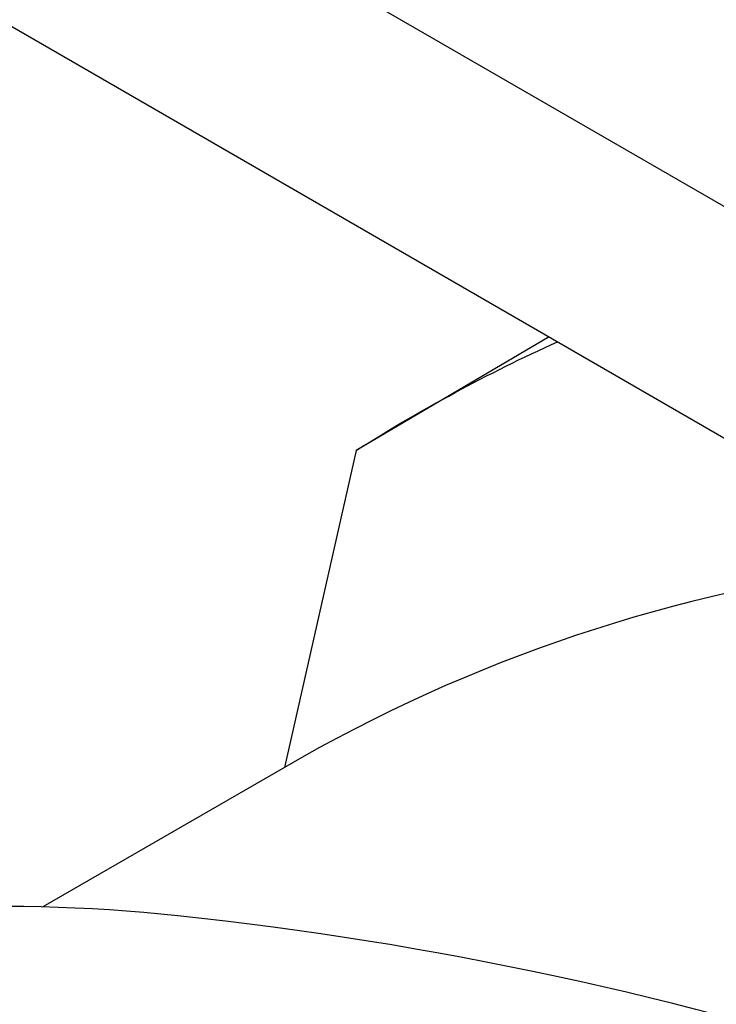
# Model space of a CAD drawing. Extents: x -15981 to -11679, y 2285 to 5601.
# Tile 52 of 103: x -14164 to -14148, y 3215 to 3237. Entities that reach past the tile are written whole.
import ezdxf

# ---------------------------------------------------------------- set-up
doc = ezdxf.new("R2010")
doc.units = 0
doc.header["$MEASUREMENT"] = 0
doc.layers.add('PIPING-VENT-ISO', color=3, linetype='CONTINUOUS')
doc.layers.add('TANK', color=2, linetype='CONTINUOUS')

msp = doc.modelspace()

# ---------------------------------------------------------------- linework, layer by layer
at = {"layer": 'PIPING-VENT-ISO'}
for p, q in [((-14294.284, 3317.102, 0), (-14144.998, 3230.911, 0)), ((-14296.425, 3313.141, 0), (-14144.389, 3225.364, 0))]:
    msp.add_line(p, q, dxfattribs=at)
at = {"layer": 'TANK', "elevation": 0}
msp.add_lwpolyline([(-14151.627, 3229.543), (-14155.961, 3226.996), (-14157.572, 3219.882)], dxfattribs=at)
for points in [[(-14155.961, 3226.996, -0.034533), (-14151.443, 3229.436, -0.034533)], [(-14143.999, 3224.427, 0.102142), (-14157.572, 3219.882), (-14162.998, 3216.749)], [(-14052.688, 3042.16, 0.085441), (-14048.316, 3069.332, 0.071312), (-14053.899, 3105.467, 0.019282), (-14058.869, 3119.78, 0.038312), (-14071.933, 3146.868, 0.044515), (-14092.036, 3175.416, 0.013151), (-14098.929, 3183.119, 0.071312), (-14127.539, 3205.886, 0.106395), (-14159.966, 3216.552, 0.166072), (-14183.425, 3211.223, 0.14612)]]:
    msp.add_lwpolyline(points, format="xyb", dxfattribs=at)

doc.saveas('drawing.dxf')
